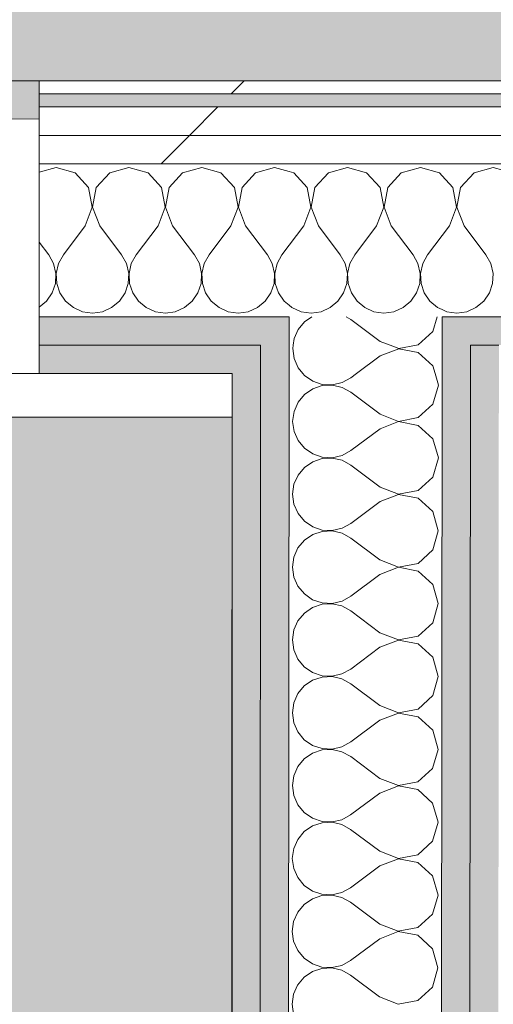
# Model space of a CAD drawing. Header units: millimetres. Extents: x -30280 to 19093, y -19284 to 4746.
# Tile 187 of 256: x -4033 to -3817, y -14097 to -13647. Entities that reach past the tile are written whole.
import ezdxf

# ---------------------------------------------------------------- set-up
doc = ezdxf.new("R2010")
doc.units = ezdxf.units.MM
doc.header["$MEASUREMENT"] = 0
doc.linetypes.add('Wipeout_Contour', pattern=[1000, 0, -1000])
for name, color, linetype in [('Nuevo_07_CR_Cel Ras pladur', 7, 'Continuous'), ('Nuevo_08_E_Envans secs', 7, 'Continuous'), ('Nuevo_Puertas Archicad', 7, 'Continuous')]:
    doc.layers.add(name, color=color, linetype=linetype)
for name, color, linetype, lineweight, true_color in [('Nuevo_07_CR_Cel Ras pladur_Pluma_Nº__102', 7, 'Continuous', 5, 0xcccccc), ('Nuevo_08_E_Envans secs_Pluma_Nº__102', 7, 'Continuous', 5, 0xcccccc), ('Nuevo_08_E_Envans secs_Pluma_Nº__171', 171, 'Continuous', 13, 0xaaaaff), ('Nuevo_08_E_Envans secs_Pluma_Nº__177', 7, 'Continuous', 15, 0xf7e046), ('Nuevo_08_E_Envans secs_Pluma_Nº__79', 7, 'Continuous', 5, 0xaaffd5)]:
    doc.layers.add(name, color=color, linetype=linetype, lineweight=lineweight, true_color=true_color)
doc.layers.add('Nuevo_08_E_Envans secs_Pluma_Nº__1', color=7, linetype='Continuous', lineweight=5)
doc.layers.add('Nuevo_Puertas Archicad_Pluma_Nº__1', color=7, linetype='Continuous', lineweight=5)
pattern_1 = [(45, (0, 0), (-183.8478, 183.8478), [195, -65]), (45, (7e-14, 183.85), (-183.8478, 183.8478), [195, -65])]

# ---------------------------------------------------------------- blocks, each defined once
blk = doc.blocks.new('Forjado_1_1', base_point=(-28050.85, 1700.85))
at = {"layer": 'Nuevo_07_CR_Cel Ras pladur_Pluma_Nº__102', "linetype": 'Continuous', "lineweight": 0, "true_color": 0x333333}
h = blk.add_hatch(color=250, dxfattribs=at)
h.paths.add_polyline_path([(-28050.85, 1700.85), (-1702.11, 1700.85), (-1556.11, 1700.85), (-1556.11, -1703.98), (-1619.11, -1703.98), (-1619.11, -6940.7), (-1544.11, -6940.7), (-1544.11, -7505.7), (-1616.26, -7505.7), (-1616.05, -11923.98), (-1552.9, -11923.98), (-1552.9, -12503.98), (-2036.11, -12503.98), (-2036.11, -12340.7), (-6985.39, -12340.7), (-6985.39, -12549.28), (-7491.4, -12549.28), (-7491.4, -12393.7), (-10655.85, -12393.7), (-10657.1, -13685.07), (-1603.63, -13694.56), (-1609.23, -16937.98), (375.89, -16937.98), (375.89, -16738.98), (1128.89, -16738.98), (1128.89, -17066.98), (2622.91, -17066.98), (5778.89, -17066.98), (5778.89, -16738.98), (6378.89, -16738.98), (6378.89, -12488.98), (5778.89, -12488.98), (5763.89, -12069.98), (3832.9, -12069.98), (2768.91, -12069.98), (2768.91, -12619.14), (2622.91, -12619.14), (2622.91, -12069.98), (843.89, -12069.98), (843.89, -12503.98), (363.89, -12503.98), (363.89, -11923.98), (6641.89, -11923.98), (6627.87, -9203.97), (6003.89, -9207.42), (6010.89, -7490.7), (5790.89, -7490.7), (5790.89, -6940.7), (6010.89, -6940.7), (6010.89, -1710.7), (5770.89, -1710.7), (5770.89, 3861.73), (-28038.85, 3861.73)])
h.paths.add_polyline_path([(7.39, -9099.15), (-1192.61, -9099.15), (-1192.61, 1700.85), (7.39, 1700.85)], flags=0)
h.paths.add_polyline_path([(-1181.11, -11348.2), (-1181.11, -9848.2), (5718.89, -9848.2), (5718.89, -11348.2)], flags=0)
h.paths.add_polyline_path([(38, -16371.48), (-1162, -16371.48), (-1162, -12771.48), (38, -12771.48)], flags=0)
h.paths.add_polyline_path([(2309.36, -16371.48), (1109.36, -16371.48), (1109.36, -12771.48), (2309.36, -12771.48)], flags=0)
h.paths.add_polyline_path([(2226.83, -8799.15), (2226.83, 1400.85), (3726.83, 1400.85), (3726.83, -8799.15)], flags=0)
h.paths.add_polyline_path([(3832.9, -12471.48), (5032.9, -12471.48), (5032.9, -16671.48), (3832.9, -16671.48)], flags=0)
at = {"layer": 'Nuevo_07_CR_Cel Ras pladur_Pluma_Nº__102', "color": 254, "linetype": 'Continuous', "lineweight": 5, "true_color": 0xcccccc, "flags": 128}
blk.add_lwpolyline([(1128.89, -16738.98), (375.89, -16738.98), (375.89, -16937.98), (-1609.23, -16937.98), (-1603.63, -13694.56), (-10657.1, -13685.07), (-10655.85, -12393.7), (-7491.4, -12393.7), (-7491.4, -12549.28), (-6985.39, -12549.28), (-6985.39, -12340.7), (-2036.11, -12340.7), (-2036.11, -12503.98), (-1552.9, -12503.98), (-1552.9, -11923.98), (-1616.05, -11923.98), (-1616.26, -7505.7)], dxfattribs=at)
blk = doc.blocks.new('Forjado_9_1', base_point=(-6108.28, -15314.17))
at = {"layer": 'Nuevo_07_CR_Cel Ras pladur_Pluma_Nº__102', "linetype": 'Continuous', "lineweight": 0, "true_color": 0x333333}
blk.add_hatch(color=250, dxfattribs=at).paths.add_polyline_path([(-6108.28, -15314.17), (-3936.09, -15314.17), (-3936.09, -13828.56), (-6106.09, -13828.56)])
at = {"layer": 'Nuevo_07_CR_Cel Ras pladur_Pluma_Nº__102', "color": 254, "linetype": 'Continuous', "lineweight": 5, "true_color": 0xcccccc, "flags": 128}
blk.add_lwpolyline([(-6108.28, -15314.17), (-3936.09, -15314.17), (-3936.09, -13828.56), (-6106.09, -13828.56)], close=True, dxfattribs=at)
blk = doc.blocks.new('*X529')
at = {"layer": 'Nuevo_08_E_Envans secs_Pluma_Nº__102', "color": 254, "linetype": 'Continuous', "lineweight": 5, "true_color": 0xcccccc}
for p, q in [((-3835.09, -13723.44), (-3840.02, -13718.05)), ((-3825.43, -13716.72), (-3831.57, -13723.44)), ((-3816.67, -13714.23), (-3825.43, -13716.72)), ((-3807.9, -13716.72), (-3816.67, -13714.23)), ((-3833.4, -13732.39), (-3835.09, -13723.44)), ((-3831.57, -13723.44), (-3833.27, -13732.39)), ((-3836.67, -13740.89), (-3833.4, -13732.39)), ((-3833.27, -13732.39), (-3830, -13740.89)), ((-3836.67, -13740.89), (-3840.04, -13745.39)), ((-3830, -13740.89), (-3820, -13754.23)), ((-3817.77, -13758.25), (-3820, -13754.23)), ((-3816.73, -13762.73), (-3817.77, -13758.25)), ((-3816.96, -13767.32), (-3816.73, -13762.73)), ((-3818.43, -13771.68), (-3816.96, -13767.32)), ((-3821.03, -13775.47), (-3818.43, -13771.68)), ((-3824.57, -13778.4), (-3821.03, -13775.47)), ((-3840.07, -13779.3), (-3837.89, -13780.26)), ((-3837.89, -13780.26), (-3833.33, -13780.89)), ((-3833.33, -13780.89), (-3828.78, -13780.26)), ((-3828.78, -13780.26), (-3824.57, -13778.4))]:
    blk.add_line(p, q, dxfattribs=at)
blk = doc.blocks.new('*X530')
at = {"layer": 'Nuevo_08_E_Envans secs_Pluma_Nº__102', "color": 254, "linetype": 'Continuous', "lineweight": 5, "true_color": 0xcccccc}
for p, q in [((-3907.9, -13716.72), (-3910.02, -13716.12)), ((-3901.76, -13723.44), (-3907.9, -13716.72)), ((-3892.1, -13716.72), (-3898.24, -13723.44)), ((-3883.33, -13714.23), (-3892.1, -13716.72)), ((-3874.57, -13716.72), (-3883.33, -13714.23)), ((-3868.43, -13723.44), (-3874.57, -13716.72)), ((-3858.76, -13716.72), (-3864.91, -13723.44)), ((-3850, -13714.23), (-3858.76, -13716.72)), ((-3841.24, -13716.72), (-3850, -13714.23)), ((-3840.02, -13718.05), (-3841.24, -13716.72)), ((-3900.07, -13732.39), (-3901.76, -13723.44)), ((-3898.24, -13723.44), (-3899.93, -13732.39)), ((-3866.73, -13732.39), (-3868.43, -13723.44)), ((-3864.91, -13723.44), (-3866.6, -13732.39)), ((-3903.33, -13740.89), (-3900.07, -13732.39)), ((-3899.93, -13732.39), (-3896.67, -13740.89)), ((-3870, -13740.89), (-3866.73, -13732.39)), ((-3866.6, -13732.39), (-3863.33, -13740.89)), ((-3903.33, -13740.89), (-3910.04, -13749.84)), ((-3896.67, -13740.89), (-3886.67, -13754.23)), ((-3870, -13740.89), (-3880, -13754.23)), ((-3863.33, -13740.89), (-3853.33, -13754.23)), ((-3840.04, -13745.39), (-3846.67, -13754.23)), ((-3884.44, -13758.25), (-3886.67, -13754.23)), ((-3880, -13754.23), (-3882.23, -13758.25)), ((-3851.11, -13758.25), (-3853.33, -13754.23)), ((-3846.67, -13754.23), (-3848.89, -13758.25)), ((-3883.4, -13762.73), (-3884.44, -13758.25)), ((-3882.23, -13758.25), (-3883.27, -13762.73)), ((-3850.07, -13762.73), (-3851.11, -13758.25)), ((-3848.89, -13758.25), (-3849.93, -13762.73)), ((-3883.62, -13767.32), (-3883.4, -13762.73)), ((-3883.27, -13762.73), (-3883.04, -13767.32)), ((-3850.29, -13767.32), (-3850.07, -13762.73)), ((-3849.93, -13762.73), (-3849.71, -13767.32)), ((-3885.09, -13771.68), (-3883.62, -13767.32)), ((-3883.04, -13767.32), (-3881.57, -13771.68)), ((-3851.76, -13771.68), (-3850.29, -13767.32)), ((-3849.71, -13767.32), (-3848.24, -13771.68)), ((-3887.7, -13775.47), (-3885.09, -13771.68)), ((-3881.57, -13771.68), (-3878.97, -13775.47)), ((-3854.36, -13775.47), (-3851.76, -13771.68)), ((-3848.24, -13771.68), (-3845.64, -13775.47)), ((-3891.24, -13778.4), (-3887.7, -13775.47)), ((-3878.97, -13775.47), (-3875.43, -13778.4)), ((-3857.9, -13778.4), (-3854.36, -13775.47)), ((-3845.64, -13775.47), (-3842.1, -13778.4)), ((-3910.06, -13777.33), (-3908.76, -13778.4)), ((-3908.76, -13778.4), (-3904.55, -13780.26)), ((-3904.55, -13780.26), (-3900, -13780.89)), ((-3900, -13780.89), (-3895.45, -13780.26)), ((-3895.45, -13780.26), (-3891.24, -13778.4)), ((-3875.43, -13778.4), (-3871.22, -13780.26)), ((-3871.22, -13780.26), (-3866.67, -13780.89)), ((-3866.67, -13780.89), (-3862.11, -13780.26)), ((-3862.11, -13780.26), (-3857.9, -13778.4)), ((-3842.1, -13778.4), (-3840.07, -13779.3))]:
    blk.add_line(p, q, dxfattribs=at)
blk = doc.blocks.new('*X532')
at = {"layer": 'Nuevo_08_E_Envans secs_Pluma_Nº__102', "color": 254, "linetype": 'Continuous', "lineweight": 5, "true_color": 0xcccccc}
for p, q in [((-4016.67, -13714.23), (-4024.34, -13716.41)), ((-4007.9, -13716.72), (-4016.67, -13714.23)), ((-4001.76, -13723.44), (-4007.9, -13716.72)), ((-3992.1, -13716.72), (-3998.24, -13723.44)), ((-3983.33, -13714.23), (-3992.1, -13716.72)), ((-3974.57, -13716.72), (-3983.33, -13714.23)), ((-3968.43, -13723.44), (-3974.57, -13716.72)), ((-3958.76, -13716.72), (-3964.91, -13723.44)), ((-3950, -13714.23), (-3958.76, -13716.72)), ((-3941.24, -13716.72), (-3950, -13714.23)), ((-3935.09, -13723.44), (-3941.24, -13716.72)), ((-3925.43, -13716.72), (-3931.57, -13723.44)), ((-3916.67, -13714.23), (-3925.43, -13716.72)), ((-3910.02, -13716.12), (-3916.67, -13714.23)), ((-4000.07, -13732.39), (-4001.76, -13723.44)), ((-3998.24, -13723.44), (-3999.93, -13732.39)), ((-3966.73, -13732.39), (-3968.43, -13723.44)), ((-3964.91, -13723.44), (-3966.6, -13732.39)), ((-3933.4, -13732.39), (-3935.09, -13723.44)), ((-3931.57, -13723.44), (-3933.27, -13732.39)), ((-4003.33, -13740.89), (-4000.07, -13732.39)), ((-3999.93, -13732.39), (-3996.67, -13740.89)), ((-3970, -13740.89), (-3966.73, -13732.39)), ((-3966.6, -13732.39), (-3963.33, -13740.89)), ((-3936.67, -13740.89), (-3933.4, -13732.39)), ((-3933.27, -13732.39), (-3930, -13740.89)), ((-4003.33, -13740.89), (-4013.33, -13754.23)), ((-3996.67, -13740.89), (-3986.67, -13754.23)), ((-3970, -13740.89), (-3980, -13754.23)), ((-3963.33, -13740.89), (-3953.33, -13754.23)), ((-3936.67, -13740.89), (-3946.67, -13754.23)), ((-3930, -13740.89), (-3920, -13754.23)), ((-4024.34, -13748.44), (-4020, -13754.23)), ((-3910.04, -13749.84), (-3913.33, -13754.23)), ((-4017.77, -13758.25), (-4020, -13754.23)), ((-4013.33, -13754.23), (-4015.56, -13758.25)), ((-3984.44, -13758.25), (-3986.67, -13754.23)), ((-3980, -13754.23), (-3982.23, -13758.25)), ((-3951.11, -13758.25), (-3953.33, -13754.23)), ((-3946.67, -13754.23), (-3948.89, -13758.25)), ((-3917.77, -13758.25), (-3920, -13754.23)), ((-3913.33, -13754.23), (-3915.56, -13758.25)), ((-4016.73, -13762.73), (-4017.77, -13758.25)), ((-4015.56, -13758.25), (-4016.6, -13762.73)), ((-3983.4, -13762.73), (-3984.44, -13758.25)), ((-3982.23, -13758.25), (-3983.27, -13762.73)), ((-3950.07, -13762.73), (-3951.11, -13758.25)), ((-3948.89, -13758.25), (-3949.93, -13762.73)), ((-3916.73, -13762.73), (-3917.77, -13758.25)), ((-3915.56, -13758.25), (-3916.6, -13762.73)), ((-4016.96, -13767.32), (-4016.73, -13762.73)), ((-4016.6, -13762.73), (-4016.38, -13767.32)), ((-3983.62, -13767.32), (-3983.4, -13762.73)), ((-3983.27, -13762.73), (-3983.04, -13767.32)), ((-3950.29, -13767.32), (-3950.07, -13762.73)), ((-3949.93, -13762.73), (-3949.71, -13767.32)), ((-3916.96, -13767.32), (-3916.73, -13762.73)), ((-3916.6, -13762.73), (-3916.38, -13767.32)), ((-4018.43, -13771.68), (-4016.96, -13767.32)), ((-4016.38, -13767.32), (-4014.91, -13771.68)), ((-3985.09, -13771.68), (-3983.62, -13767.32)), ((-3983.04, -13767.32), (-3981.57, -13771.68)), ((-3951.76, -13771.68), (-3950.29, -13767.32)), ((-3949.71, -13767.32), (-3948.24, -13771.68)), ((-3918.43, -13771.68), (-3916.96, -13767.32)), ((-3916.38, -13767.32), (-3914.91, -13771.68)), ((-4021.03, -13775.47), (-4018.43, -13771.68)), ((-4014.91, -13771.68), (-4012.3, -13775.47)), ((-3987.7, -13775.47), (-3985.09, -13771.68)), ((-3981.57, -13771.68), (-3978.97, -13775.47)), ((-3954.36, -13775.47), (-3951.76, -13771.68)), ((-3948.24, -13771.68), (-3945.64, -13775.47)), ((-3921.03, -13775.47), (-3918.43, -13771.68)), ((-3914.91, -13771.68), (-3912.3, -13775.47)), ((-4024.34, -13778.21), (-4021.03, -13775.47)), ((-4012.3, -13775.47), (-4008.76, -13778.4)), ((-3991.24, -13778.4), (-3987.7, -13775.47)), ((-3978.97, -13775.47), (-3975.43, -13778.4)), ((-3957.9, -13778.4), (-3954.36, -13775.47)), ((-3945.64, -13775.47), (-3942.1, -13778.4)), ((-3924.57, -13778.4), (-3921.03, -13775.47)), ((-3912.3, -13775.47), (-3910.06, -13777.33)), ((-4008.76, -13778.4), (-4004.55, -13780.26)), ((-4004.55, -13780.26), (-4000, -13780.89)), ((-4000, -13780.89), (-3995.45, -13780.26)), ((-3995.45, -13780.26), (-3991.24, -13778.4)), ((-3975.43, -13778.4), (-3971.22, -13780.26)), ((-3971.22, -13780.26), (-3966.67, -13780.89)), ((-3966.67, -13780.89), (-3962.11, -13780.26)), ((-3962.11, -13780.26), (-3957.9, -13778.4)), ((-3942.1, -13778.4), (-3937.89, -13780.26)), ((-3937.89, -13780.26), (-3933.33, -13780.89)), ((-3933.33, -13780.89), (-3928.78, -13780.26)), ((-3928.78, -13780.26), (-3924.57, -13778.4))]:
    blk.add_line(p, q, dxfattribs=at)
blk = doc.blocks.new('Puerta Corredera Empotrada 27_4')
at = {"layer": 'Nuevo_Puertas Archicad_Pluma_Nº__1', "color": 7, "linetype": 'Continuous', "lineweight": 5}
for p, q in [((-420, 0), (-450, 0)), ((-450, 0), (-450, -134)), ((-450, -13), (-450, 0)), ((-450, -13), (-450, 0)), ((-450, -26), (-450, -13)), ((-450, -26), (-450, -13)), ((-450, -96), (-450, -26)), ((-450, -96), (-450, -26)), ((-450, -109), (-450, -96)), ((-450, -109), (-450, -96)), ((-450, -122), (-450, -109)), ((-450, -122), (-450, -109)), ((-450, -128), (-450, -122)), ((-450, -128), (-450, -122)), ((-450, -134), (-450, -128)), ((-450, -134), (-450, -128)), ((-450, -134), (-420, -134))]:
    blk.add_line(p, q, dxfattribs=at)
blk = doc.blocks.new('Muro_76_1', base_point=(-1686.99, -13808.56))
at = {"layer": 'Nuevo_08_E_Envans secs_Pluma_Nº__79', "linetype": 'Continuous', "lineweight": 5, "true_color": 0xaaffd5}
for points in [[(-4024.34, -13795.56), (-3923.08, -13795.56), (-3923.07, -13782.56), (-4024.34, -13782.56)], [(-3923.08, -13795.56), (-3910.08, -13795.56), (-3910.07, -13782.56), (-3923.07, -13782.56)], [(-3840.08, -13795.56), (-3827.08, -13795.56), (-3827.07, -13782.56), (-3840.07, -13782.56)], [(-3827.08, -13795.56), (-1673.98, -13795.56), (-1673.97, -13782.56), (-3827.07, -13782.56)], [(-4024.34, -13795.56), (-4024.34, -13808.56), (-3936.09, -13808.56), (-3936.08, -13795.56)], [(-3936.09, -13808.56), (-3923.09, -13808.56), (-3923.08, -13795.56), (-3936.08, -13795.56)], [(-3827.09, -13808.56), (-3814.09, -13808.56), (-3814.08, -13795.56), (-3827.08, -13795.56)]]:
    blk.add_hatch(color=121, dxfattribs=at).paths.add_polyline_path(points)
at = {"layer": 'Nuevo_08_E_Envans secs_Pluma_Nº__1', "color": 7, "linetype": 'Continuous', "lineweight": 5}
for p, q in [((-3923.07, -13782.56), (-4024.34, -13782.56)), ((-4024.34, -13782.56), (-4024.34, -13795.56)), ((-3910.07, -13782.56), (-3923.07, -13782.56)), ((-3910.07, -13782.56), (-3910.08, -13795.56)), ((-3840.08, -13795.56), (-3840.07, -13782.56)), ((-3827.07, -13782.56), (-3840.07, -13782.56)), ((-1673.97, -13782.56), (-3827.07, -13782.56)), ((-3936.08, -13795.56), (-4024.34, -13795.56)), ((-4024.34, -13795.56), (-4024.34, -13808.56)), ((-3923.08, -13795.56), (-3936.08, -13795.56)), ((-3923.08, -13795.56), (-3923.09, -13808.56)), ((-3827.09, -13808.56), (-3827.08, -13795.56)), ((-3814.08, -13795.56), (-3827.08, -13795.56))]:
    blk.add_line(p, q, dxfattribs=at)
at = {"layer": 'Nuevo_08_E_Envans secs_Pluma_Nº__1', "color": 7, "linetype": 'Continuous', "lineweight": 5, "flags": 128}
blk.add_lwpolyline([(-4024.34, -13808.56), (-3936.09, -13808.56)], dxfattribs=at)
at = {"color": 254, "linetype": 'Wipeout_Contour', "lineweight": 0, "ltscale": 56046.815593}
blk.add_wipeout([(-4024.34, -13680.56), (-1558.9, -13680.56), (-1558.89, -13674.56), (-4024.34, -13674.56)], dxfattribs=at).dxf.layer = 'Nuevo_08_E_Envans secs'
at = {"color": 254, "linetype": 'Wipeout_Contour', "lineweight": 0, "ltscale": 56111.684151}
blk.add_wipeout([(-4024.34, -13699.56), (-1577.91, -13699.56), (-1577.9, -13686.56), (-4024.34, -13686.56)], dxfattribs=at).dxf.layer = 'Nuevo_08_E_Envans secs'
at = {"layer": 'Nuevo_08_E_Envans secs_Pluma_Nº__171', "linetype": 'Continuous', "lineweight": 13, "true_color": 0xaaaaff}
h = blk.add_hatch(dxfattribs=at)
h.set_pattern_fill('Panellat_HPL_0001', color=161, style=0, pattern_type=2)
h.set_pattern_definition(pattern_1)
h.paths.add_polyline_path([(-4024.34, -13680.56), (-1558.9, -13680.56), (-1558.89, -13674.56), (-4024.34, -13674.56)])
at = {"layer": 'Nuevo_08_E_Envans secs_Pluma_Nº__177', "linetype": 'Continuous', "lineweight": 15, "true_color": 0xf7e046}
h = blk.add_hatch(dxfattribs=at)
h.set_pattern_fill('Panellat_HPL_0001', color=53, style=0, pattern_type=2)
h.set_pattern_definition(pattern_1)
h.paths.add_polyline_path([(-4024.34, -13699.56), (-1577.91, -13699.56), (-1577.9, -13686.56), (-4024.34, -13686.56)])
at = {"layer": 'Nuevo_08_E_Envans secs_Pluma_Nº__1', "color": 7, "linetype": 'Continuous', "lineweight": 5}
for p, q in [((-4024.34, -13674.56), (-4024.34, -13680.56)), ((-1564.9, -13680.56), (-4024.34, -13680.56)), ((-4024.34, -13680.56), (-4024.34, -13686.56)), ((-1577.9, -13686.56), (-4024.34, -13686.56))]:
    blk.add_line(p, q, dxfattribs=at)
at = {"layer": 'Nuevo_08_E_Envans secs_Pluma_Nº__1', "color": 7, "linetype": 'Continuous', "lineweight": 5, "flags": 128}
blk.add_lwpolyline([(-1558.89, -13674.56), (-4024.34, -13674.56)], dxfattribs=at)
at = {"color": 254, "linetype": 'Wipeout_Contour', "lineweight": 0, "ltscale": 56165.447628}
blk.add_wipeout([(-4024.34, -13712.56), (-1590.92, -13712.56), (-1590.91, -13699.56), (-4024.34, -13699.56)], dxfattribs=at).dxf.layer = 'Nuevo_08_E_Envans secs'
at = {"layer": 'Nuevo_08_E_Envans secs_Pluma_Nº__177', "linetype": 'Continuous', "lineweight": 15, "true_color": 0xf7e046}
h = blk.add_hatch(dxfattribs=at)
h.set_pattern_fill('Panellat_HPL_0001', color=53, style=0, pattern_type=2)
h.set_pattern_definition(pattern_1)
h.paths.add_polyline_path([(-4024.34, -13712.56), (-1590.92, -13712.56), (-1590.91, -13699.56), (-4024.34, -13699.56)])
at = {"layer": 'Nuevo_08_E_Envans secs_Pluma_Nº__1', "color": 7, "linetype": 'Continuous', "lineweight": 5}
for p, q in [((-4024.34, -13686.56), (-4024.34, -13699.56)), ((-1590.91, -13699.56), (-4024.34, -13699.56)), ((-4024.34, -13699.56), (-4024.34, -13712.56)), ((-3910.02, -13712.56), (-4024.34, -13712.56)), ((-4024.34, -13712.56), (-4024.34, -13782.56)), ((-3840.02, -13712.56), (-3910.02, -13712.56)), ((-1660.92, -13712.56), (-3840.02, -13712.56))]:
    blk.add_line(p, q, dxfattribs=at)
at = {"layer": 'Nuevo_08_E_Envans secs', "color": 7, "lineweight": 20}
for name in ['*X532', '*X530', '*X529']:
    blk.add_blockref(name, (0, 0), dxfattribs=at)
at = {"layer": 'Nuevo_Puertas Archicad', "color": 253, "linetype": 'Continuous', "lineweight": 5, "true_color": 0xa4a4a6, "zscale": 1000, "rotation": 180}
blk.add_blockref('Puerta Corredera Empotrada 27_4', (-4474.34, -13808.56), dxfattribs=at)
blk = doc.blocks.new('*X762')
at = {"layer": 'Nuevo_08_E_Envans secs_Pluma_Nº__102', "color": 254, "linetype": 'Continuous', "lineweight": 5, "true_color": 0xcccccc}
for p, q in [((-3902.98, -13784.82), (-3905.92, -13788.35)), ((-3899.69, -13782.56), (-3902.98, -13784.82)), ((-3881.74, -13783.8), (-3883.98, -13782.56)), ((-3868.41, -13793.81), (-3881.74, -13783.8)), ((-3844.23, -13789.26), (-3842.32, -13782.56)), ((-3905.92, -13788.35), (-3907.77, -13792.56)), ((-3850.96, -13795.4), (-3844.23, -13789.26)), ((-3907.77, -13792.56), (-3908.19, -13795.56)), ((-3868.41, -13793.81), (-3863.87, -13795.56)), ((-3851.82, -13795.56), (-3850.96, -13795.4))]:
    blk.add_line(p, q, dxfattribs=at)
blk = doc.blocks.new('*X763')
at = {"layer": 'Nuevo_08_E_Envans secs_Pluma_Nº__102', "color": 254, "linetype": 'Continuous', "lineweight": 5, "true_color": 0xcccccc}
for p, q in [((-3908.19, -13795.56), (-3908.41, -13797.12)), ((-3908.41, -13797.12), (-3907.78, -13801.67)), ((-3859.91, -13797.22), (-3868.41, -13800.48)), ((-3863.87, -13795.56), (-3859.91, -13797.08)), ((-3859.91, -13797.08), (-3851.82, -13795.56)), ((-3850.96, -13798.92), (-3859.91, -13797.22)), ((-3844.24, -13805.07), (-3850.96, -13798.92)), ((-3907.78, -13801.67), (-3905.93, -13805.88)), ((-3868.41, -13800.48), (-3879.21, -13808.56)), ((-3905.93, -13805.88), (-3903.71, -13808.56)), ((-3843.25, -13808.56), (-3844.24, -13805.07))]:
    blk.add_line(p, q, dxfattribs=at)
blk = doc.blocks.new('*X764')
at = {"layer": 'Nuevo_08_E_Envans secs_Pluma_Nº__102', "color": 254, "linetype": 'Continuous', "lineweight": 5, "true_color": 0xcccccc}
for p, q in [((-3903.71, -13808.56), (-3903, -13809.42)), ((-3879.21, -13808.56), (-3881.76, -13810.47)), ((-3841.76, -13813.83), (-3843.25, -13808.56)), ((-3903, -13809.42), (-3899.21, -13812.03)), ((-3899.21, -13812.03), (-3894.85, -13813.5)), ((-3890.26, -13813.73), (-3885.78, -13812.69)), ((-3885.78, -13812.69), (-3881.76, -13810.47)), ((-3899.21, -13815.55), (-3903, -13818.15)), ((-3894.85, -13814.08), (-3899.21, -13815.55)), ((-3894.85, -13813.5), (-3890.26, -13813.73)), ((-3890.26, -13813.86), (-3894.85, -13814.08)), ((-3885.78, -13814.91), (-3890.26, -13813.86)), ((-3881.76, -13817.13), (-3885.78, -13814.91)), ((-3868.43, -13827.14), (-3881.76, -13817.13)), ((-3844.25, -13822.59), (-3841.76, -13813.83)), ((-3905.94, -13821.69), (-3907.8, -13825.89)), ((-3903, -13818.15), (-3905.94, -13821.69)), ((-3907.8, -13825.89), (-3908.44, -13830.45)), ((-3850.98, -13828.73), (-3844.25, -13822.59)), ((-3908.44, -13830.45), (-3907.81, -13835)), ((-3859.93, -13830.55), (-3868.44, -13833.81)), ((-3868.43, -13827.14), (-3859.93, -13830.42)), ((-3859.93, -13830.42), (-3850.98, -13828.73)), ((-3850.98, -13832.25), (-3859.93, -13830.55)), ((-3907.81, -13835), (-3905.95, -13839.21)), ((-3868.44, -13833.81), (-3881.78, -13843.8)), ((-3844.26, -13838.4), (-3850.98, -13832.25)), ((-3905.95, -13839.21), (-3903.02, -13842.76)), ((-3841.78, -13847.16), (-3844.26, -13838.4)), ((-3903.02, -13842.76), (-3899.23, -13845.36)), ((-3885.81, -13846.02), (-3881.78, -13843.8)), ((-3899.24, -13848.88), (-3903.03, -13851.48)), ((-3894.88, -13847.42), (-3899.24, -13848.88)), ((-3899.23, -13845.36), (-3894.88, -13846.84)), ((-3894.88, -13846.84), (-3890.29, -13847.06)), ((-3890.29, -13847.2), (-3894.88, -13847.42)), ((-3890.29, -13847.06), (-3885.81, -13846.02)), ((-3885.81, -13848.24), (-3890.29, -13847.2)), ((-3881.78, -13850.47), (-3885.81, -13848.24)), ((-3844.28, -13855.92), (-3841.78, -13847.16)), ((-3903.03, -13851.48), (-3905.97, -13855.02)), ((-3868.46, -13860.48), (-3881.78, -13850.47)), ((-3905.97, -13855.02), (-3907.82, -13859.23)), ((-3851.01, -13862.06), (-3844.28, -13855.92)), ((-3907.82, -13859.23), (-3908.46, -13863.78)), ((-3868.46, -13860.48), (-3859.96, -13863.75)), ((-3859.96, -13863.75), (-3851.01, -13862.06)), ((-3908.46, -13863.78), (-3907.83, -13868.34)), ((-3868.46, -13867.14), (-3881.8, -13877.13)), ((-3859.96, -13863.89), (-3868.46, -13867.14)), ((-3851.01, -13865.58), (-3859.96, -13863.89)), ((-3844.29, -13871.73), (-3851.01, -13865.58)), ((-3907.83, -13868.34), (-3905.98, -13872.55)), ((-3841.81, -13880.5), (-3844.29, -13871.73)), ((-3905.98, -13872.55), (-3903.05, -13876.09)), ((-3903.05, -13876.09), (-3899.26, -13878.7)), ((-3899.26, -13878.7), (-3894.9, -13880.17)), ((-3894.9, -13880.75), (-3899.26, -13882.21)), ((-3894.9, -13880.17), (-3890.31, -13880.39)), ((-3890.31, -13880.53), (-3894.9, -13880.75)), ((-3890.31, -13880.39), (-3885.83, -13879.36)), ((-3885.83, -13881.57), (-3890.31, -13880.53)), ((-3885.83, -13879.36), (-3881.8, -13877.13)), ((-3844.3, -13889.26), (-3841.81, -13880.5)), ((-3903.05, -13884.82), (-3905.99, -13888.35)), ((-3899.26, -13882.21), (-3903.05, -13884.82)), ((-3881.81, -13883.8), (-3885.83, -13881.57)), ((-3868.48, -13893.81), (-3881.81, -13883.8)), ((-3905.99, -13888.35), (-3907.85, -13892.56)), ((-3851.03, -13895.4), (-3844.3, -13889.26)), ((-3907.85, -13892.56), (-3908.49, -13897.12)), ((-3868.48, -13893.81), (-3859.98, -13897.08)), ((-3908.49, -13897.12), (-3907.85, -13901.67)), ((-3859.98, -13897.22), (-3868.49, -13900.48)), ((-3859.98, -13897.08), (-3851.03, -13895.4)), ((-3851.03, -13898.92), (-3859.98, -13897.22)), ((-3907.85, -13901.67), (-3906, -13905.88)), ((-3868.49, -13900.48), (-3881.83, -13910.47)), ((-3844.31, -13905.07), (-3851.03, -13898.92)), ((-3906, -13905.88), (-3903.07, -13909.42)), ((-3841.83, -13913.83), (-3844.31, -13905.07)), ((-3903.07, -13909.42), (-3899.28, -13912.03)), ((-3899.28, -13912.03), (-3894.93, -13913.5)), ((-3885.85, -13912.69), (-3881.83, -13910.47)), ((-3899.29, -13915.55), (-3903.08, -13918.15)), ((-3894.93, -13914.08), (-3899.29, -13915.55)), ((-3894.93, -13913.5), (-3890.33, -13913.73)), ((-3890.33, -13913.86), (-3894.93, -13914.08)), ((-3890.33, -13913.73), (-3885.85, -13912.69)), ((-3885.86, -13914.91), (-3890.33, -13913.86)), ((-3881.83, -13917.13), (-3885.86, -13914.91)), ((-3844.33, -13922.59), (-3841.83, -13913.83)), ((-3903.08, -13918.15), (-3906.01, -13921.69)), ((-3868.51, -13927.14), (-3881.83, -13917.13)), ((-3906.01, -13921.69), (-3907.87, -13925.89)), ((-3851.06, -13928.73), (-3844.33, -13922.59)), ((-3907.87, -13925.89), (-3908.51, -13930.45)), ((-3868.51, -13927.14), (-3860.01, -13930.42)), ((-3860.01, -13930.42), (-3851.06, -13928.73)), ((-3908.51, -13930.45), (-3907.88, -13935)), ((-3868.51, -13933.81), (-3881.85, -13943.8)), ((-3860.01, -13930.55), (-3868.51, -13933.81)), ((-3851.06, -13932.25), (-3860.01, -13930.55)), ((-3844.34, -13938.4), (-3851.06, -13932.25)), ((-3907.88, -13935), (-3906.03, -13939.21)), ((-3906.03, -13939.21), (-3903.1, -13942.76)), ((-3841.86, -13947.16), (-3844.34, -13938.4)), ((-3903.1, -13942.76), (-3899.31, -13945.36)), ((-3885.88, -13946.02), (-3881.85, -13943.8)), ((-3899.31, -13945.36), (-3894.95, -13946.84)), ((-3894.95, -13947.42), (-3899.31, -13948.88)), ((-3894.95, -13946.84), (-3890.36, -13947.06)), ((-3890.36, -13947.2), (-3894.95, -13947.42)), ((-3890.36, -13947.06), (-3885.88, -13946.02)), ((-3885.88, -13948.24), (-3890.36, -13947.2)), ((-3881.86, -13950.47), (-3885.88, -13948.24)), ((-3844.35, -13955.92), (-3841.86, -13947.16)), ((-3903.1, -13951.48), (-3906.04, -13955.02)), ((-3899.31, -13948.88), (-3903.1, -13951.48)), ((-3868.53, -13960.48), (-3881.86, -13950.47)), ((-3906.04, -13955.02), (-3907.9, -13959.23)), ((-3851.08, -13962.06), (-3844.35, -13955.92)), ((-3907.9, -13959.23), (-3908.54, -13963.78)), ((-3868.53, -13960.48), (-3860.03, -13963.75)), ((-3908.54, -13963.78), (-3907.9, -13968.34)), ((-3860.03, -13963.89), (-3868.54, -13967.14)), ((-3860.03, -13963.75), (-3851.08, -13962.06)), ((-3851.08, -13965.58), (-3860.03, -13963.89)), ((-3844.36, -13971.73), (-3851.08, -13965.58)), ((-3907.9, -13968.34), (-3906.05, -13972.55)), ((-3868.54, -13967.14), (-3881.88, -13977.13)), ((-3906.05, -13972.55), (-3903.12, -13976.09)), ((-3841.88, -13980.5), (-3844.36, -13971.73)), ((-3903.12, -13976.09), (-3899.33, -13978.7)), ((-3899.33, -13978.7), (-3894.98, -13980.17)), ((-3890.38, -13980.39), (-3885.9, -13979.36)), ((-3885.9, -13979.36), (-3881.88, -13977.13)), ((-3899.34, -13982.21), (-3903.13, -13984.82)), ((-3894.98, -13980.75), (-3899.34, -13982.21)), ((-3894.98, -13980.17), (-3890.38, -13980.39)), ((-3890.38, -13980.53), (-3894.98, -13980.75)), ((-3885.91, -13981.57), (-3890.38, -13980.53)), ((-3881.88, -13983.8), (-3885.91, -13981.57)), ((-3868.56, -13993.81), (-3881.88, -13983.8)), ((-3844.38, -13989.26), (-3841.88, -13980.5)), ((-3906.06, -13988.35), (-3907.92, -13992.56)), ((-3903.13, -13984.82), (-3906.06, -13988.35)), ((-3907.92, -13992.56), (-3908.56, -13997.12)), ((-3851.1, -13995.4), (-3844.38, -13989.26)), ((-3908.56, -13997.12), (-3907.93, -14001.67)), ((-3868.56, -13993.81), (-3860.06, -13997.08)), ((-3860.06, -13997.22), (-3868.56, -14000.48)), ((-3860.06, -13997.08), (-3851.1, -13995.4)), ((-3851.11, -13998.92), (-3860.06, -13997.22)), ((-3907.93, -14001.67), (-3906.08, -14005.88)), ((-3868.56, -14000.48), (-3881.9, -14010.47)), ((-3844.39, -14005.07), (-3851.11, -13998.92)), ((-3906.08, -14005.88), (-3903.15, -14009.42)), ((-3841.91, -14013.83), (-3844.39, -14005.07)), ((-3903.15, -14009.42), (-3899.36, -14012.03)), ((-3885.93, -14012.69), (-3881.9, -14010.47)), ((-3899.36, -14015.55), (-3903.15, -14018.15)), ((-3899.36, -14012.03), (-3895, -14013.5)), ((-3895, -14014.08), (-3899.36, -14015.55)), ((-3895, -14013.5), (-3890.41, -14013.73)), ((-3890.41, -14013.86), (-3895, -14014.08)), ((-3890.41, -14013.73), (-3885.93, -14012.69)), ((-3885.93, -14014.91), (-3890.41, -14013.86)), ((-3881.91, -14017.13), (-3885.93, -14014.91)), ((-3844.4, -14022.59), (-3841.91, -14013.83)), ((-3903.15, -14018.15), (-3906.09, -14021.69)), ((-3868.58, -14027.14), (-3881.91, -14017.13)), ((-3906.09, -14021.69), (-3907.95, -14025.89)), ((-3851.13, -14028.73), (-3844.4, -14022.59)), ((-3907.95, -14025.89), (-3908.58, -14030.45)), ((-3868.58, -14027.14), (-3860.08, -14030.42)), ((-3860.08, -14030.42), (-3851.13, -14028.73)), ((-3908.58, -14030.45), (-3907.95, -14035)), ((-3868.59, -14033.81), (-3881.93, -14043.8)), ((-3860.08, -14030.55), (-3868.59, -14033.81)), ((-3851.13, -14032.25), (-3860.08, -14030.55)), ((-3844.41, -14038.4), (-3851.13, -14032.25)), ((-3907.95, -14035), (-3906.1, -14039.21)), ((-3841.93, -14047.16), (-3844.41, -14038.4)), ((-3906.1, -14039.21), (-3903.17, -14042.76)), ((-3903.17, -14042.76), (-3899.38, -14045.36)), ((-3899.38, -14045.36), (-3895.03, -14046.84)), ((-3895.03, -14047.42), (-3899.38, -14048.88)), ((-3895.03, -14046.84), (-3890.43, -14047.06)), ((-3890.43, -14047.2), (-3895.03, -14047.42)), ((-3890.43, -14047.06), (-3885.95, -14046.02)), ((-3885.96, -14048.24), (-3890.43, -14047.2)), ((-3885.95, -14046.02), (-3881.93, -14043.8)), ((-3844.43, -14055.92), (-3841.93, -14047.16)), ((-3903.18, -14051.48), (-3906.11, -14055.02)), ((-3899.38, -14048.88), (-3903.18, -14051.48)), ((-3881.93, -14050.47), (-3885.96, -14048.24)), ((-3868.61, -14060.48), (-3881.93, -14050.47)), ((-3906.11, -14055.02), (-3907.97, -14059.23)), ((-3851.15, -14062.06), (-3844.43, -14055.92)), ((-3907.97, -14059.23), (-3908.61, -14063.78)), ((-3868.61, -14060.48), (-3860.11, -14063.75)), ((-3908.61, -14063.78), (-3907.98, -14068.34)), ((-3860.11, -14063.89), (-3868.61, -14067.14)), ((-3860.11, -14063.75), (-3851.15, -14062.06)), ((-3851.16, -14065.58), (-3860.11, -14063.89)), ((-3907.98, -14068.34), (-3906.13, -14072.55)), ((-3868.61, -14067.14), (-3881.95, -14077.13)), ((-3844.44, -14071.73), (-3851.16, -14065.58)), ((-3906.13, -14072.55), (-3903.19, -14076.09)), ((-3841.95, -14080.5), (-3844.44, -14071.73)), ((-3903.19, -14076.09), (-3899.41, -14078.7)), ((-3899.41, -14078.7), (-3895.05, -14080.17)), ((-3885.98, -14079.36), (-3881.95, -14077.13)), ((-3899.41, -14082.21), (-3903.2, -14084.82)), ((-3895.05, -14080.75), (-3899.41, -14082.21)), ((-3895.05, -14080.17), (-3890.46, -14080.39)), ((-3890.46, -14080.53), (-3895.05, -14080.75)), ((-3890.46, -14080.39), (-3885.98, -14079.36)), ((-3885.98, -14081.57), (-3890.46, -14080.53)), ((-3881.96, -14083.8), (-3885.98, -14081.57)), ((-3844.45, -14089.26), (-3841.95, -14080.5)), ((-3903.2, -14084.82), (-3906.14, -14088.35)), ((-3868.63, -14093.81), (-3881.96, -14083.8)), ((-3908, -14092.56), (-3908.63, -14097.12)), ((-3906.14, -14088.35), (-3908, -14092.56)), ((-3851.18, -14095.4), (-3844.45, -14089.26)), ((-3868.63, -14093.81), (-3860.13, -14097.08)), ((-3860.13, -14097.08), (-3851.18, -14095.4)), ((-3908.63, -14097.12), (-3908, -14101.67))]:
    blk.add_line(p, q, dxfattribs=at)
blk = doc.blocks.new('Muro_122_1', base_point=(-3937.2, -15319.55))
at = {"layer": 'Nuevo_08_E_Envans secs_Pluma_Nº__79', "linetype": 'Continuous', "lineweight": 5, "true_color": 0xaaffd5}
for points in [[(-3923.09, -13808.56), (-3910.09, -13808.56), (-3910.08, -13795.56), (-3923.08, -13795.56)], [(-3840.09, -13808.56), (-3827.09, -13808.56), (-3827.08, -13795.56), (-3840.08, -13795.56)], [(-3924.2, -15319.59), (-3923.09, -13808.56), (-3936.09, -13808.56), (-3937.2, -15319.55)], [(-3911.2, -15319.62), (-3910.09, -13808.56), (-3923.09, -13808.56), (-3924.2, -15319.59)], [(-3828.2, -15319.82), (-3827.09, -13808.56), (-3840.09, -13808.56), (-3841.2, -15319.79)], [(-3815.2, -15319.86), (-3814.09, -13808.56), (-3827.09, -13808.56), (-3828.2, -15319.82)]]:
    blk.add_hatch(color=121, dxfattribs=at).paths.add_polyline_path(points)
at = {"layer": 'Nuevo_08_E_Envans secs_Pluma_Nº__1', "color": 7, "linetype": 'Continuous', "lineweight": 5}
for p, q in [((-3910.07, -13782.56), (-3910.08, -13795.56)), ((-3840.08, -13795.56), (-3840.07, -13782.56)), ((-3923.08, -13795.56), (-3923.09, -13808.56)), ((-3910.08, -13795.56), (-3910.09, -13808.56)), ((-3840.09, -13808.56), (-3840.08, -13795.56)), ((-3827.09, -13808.56), (-3827.08, -13795.56)), ((-3924.2, -15319.59), (-3923.09, -13808.56)), ((-3911.2, -15319.62), (-3910.09, -13808.56)), ((-3841.2, -15319.79), (-3840.09, -13808.56)), ((-3828.2, -15319.82), (-3827.09, -13808.56))]:
    blk.add_line(p, q, dxfattribs=at)
at = {"layer": 'Nuevo_08_E_Envans secs_Pluma_Nº__1', "color": 7, "linetype": 'Continuous', "lineweight": 5, "flags": 128}
blk.add_lwpolyline([(-3936.09, -13808.56), (-3937.2, -15319.55)], dxfattribs=at)
at = {"layer": 'Nuevo_08_E_Envans secs', "color": 7, "lineweight": 20}
for name in ['*X762', '*X763', '*X764']:
    blk.add_blockref(name, (0, 0), dxfattribs=at)

msp = doc.modelspace()

# ---------------------------------------------------------------- block references
at = {"layer": 'Nuevo_07_CR_Cel Ras pladur', "color": 254, "linetype": 'Continuous', "lineweight": 5, "true_color": 0xcccccc}
for name, p in [('Forjado_1_1', (-28050.85, 1700.85)), ('Forjado_9_1', (-6108.28, -15314.17))]:
    msp.add_blockref(name, p, dxfattribs=at)

# ---------------------------------------------------------------- next in the draw order: block references
at = {"layer": 'Nuevo_08_E_Envans secs', "color": 7, "lineweight": 20}
msp.add_blockref('Muro_76_1', (-1686.99, -13808.56), dxfattribs=at)

# ---------------------------------------------------------------- next in the draw order: block references
msp.add_blockref('Muro_122_1', (-3937.2, -15319.55), dxfattribs=at)

doc.saveas('drawing.dxf')
